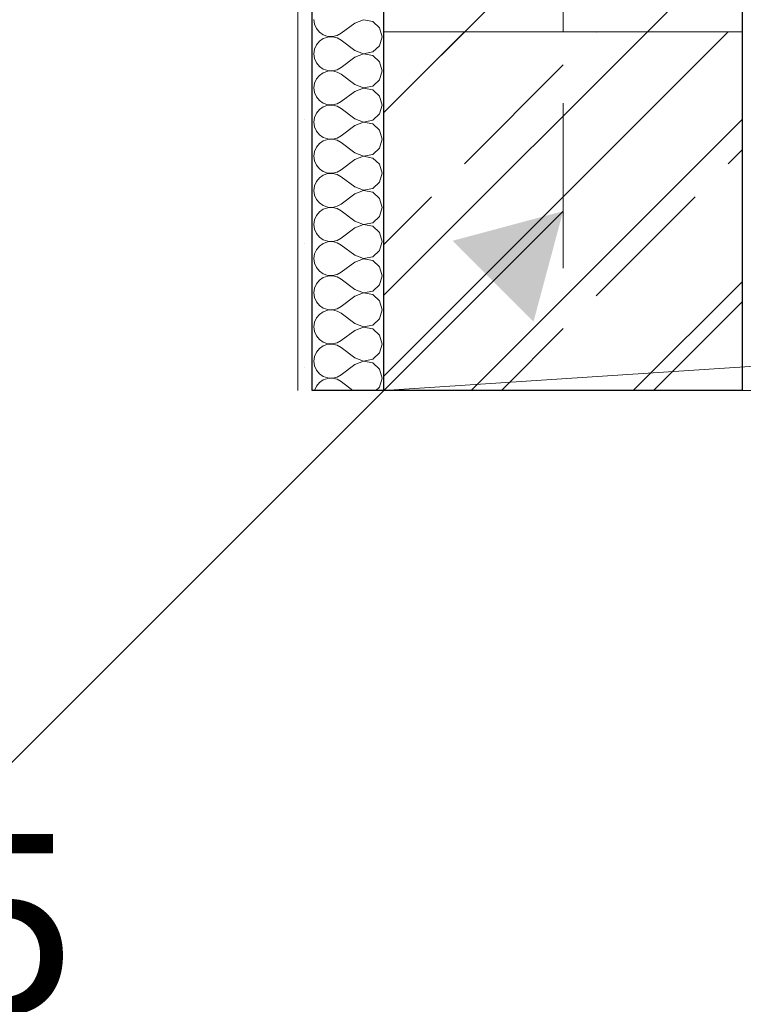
# Model space of a CAD drawing. Header units: millimetres. Extents: x 53458 to 260960, y -123310 to -86797.
# Tile 4 of 256: x 64726 to 65231, y -119306 to -118619. Entities that reach past the tile are written whole.
import ezdxf
from ezdxf.enums import TextEntityAlignment as Align

# ---------------------------------------------------------------- set-up
doc = ezdxf.new("R2010")
doc.units = ezdxf.units.MM
doc.header["$MEASUREMENT"] = 0
doc.linetypes.add('Przerywana podwójnie', pattern=[295, 125, -50, 70, -50])
for name, color, linetype in [('Nowe_A-Balkony', 7, 'Continuous'), ('Nowe_A-Osi', 7, 'Continuous'), ('Nowe_A-Wymiary-Zewnętrzne', 7, 'Continuous'), ('Nowe_A-Ściany-Wewnętrzne', 7, 'Continuous')]:
    doc.layers.add(name, color=color, linetype=linetype)
for name, color, linetype, lineweight in [('Nowe_A-Balkony_Nr_pióra__89', 7, 'Continuous', 13), ('Nowe_A-Konstrukcja_Nr_pióra__1', 7, 'Continuous', 13), ('Nowe_A-Osi_Nr_pióra__20', 1, 'Continuous', 13), ('Nowe_A-Osi_Nr_pióra__6', 5, 'Continuous', 13), ('Nowe_A-Wymiary-Zewnętrzne_Nr_pióra__46', 5, 'Continuous', 15), ('Nowe_A-Ściany-Wewnętrzne_Nr_pióra__174', 7, 'Continuous', 5), ('Nowe_A-Ściany-Wewnętrzne_Nr_pióra__27', 7, 'Continuous', 25), ('Nowe_A-Ściany-Wewnętrzne_Nr_pióra__47', 7, 'Continuous', 15)]:
    doc.layers.add(name, color=color, linetype=linetype, lineweight=lineweight)
for name, color, linetype, lineweight, true_color in [('Nowe_A-Konstrukcja Opis_Nr_pióra__58', 7, 'Continuous', 13, 0xdf0000), ('Nowe_A-Wymiary-Zewnętrzne_Nr_pióra__45', 7, 'Continuous', 15, 0x40a5ff), ('Nowe_A-Wymiary-Zewnętrzne_Nr_pióra__85', 7, 'Continuous', 13, 0x80c2ff)]:
    doc.layers.add(name, color=color, linetype=linetype, lineweight=lineweight, true_color=true_color)
doc.styles.add('STYL_AUTOMATYCZNY_1', font='arial.ttf')
doc.styles.add('STYL_AUTOMATYCZNY_2', font='arial.ttf')
doc.dimstyles.new('STYL_AUTOMATYCZNY__1', dxfattribs={"dimtxt": 125, "dimasz": 47.5, "dimexe": 0.18, "dimexo": 20, "dimgap": 0, "dimtad": 1, "dimtih": 1, "dimtoh": 1, "dimdec": 1, "dimlfac": 0.1, "dimzin": 0, "dimdsep": 46, "dimtxsty": 'STYL_AUTOMATYCZNY_2', "dimblk": 'ARROWHEAD_11', "dimblk1": 'ARROWHEAD_11', "dimblk2": 'ARROWHEAD_11', "dimcen": 0.09, "dimclrd": 256, "dimclre": 256, "dimclrt": 5, "dimadec": 1, "dimazin": 0, "dimtfac": 1, "dimtdec": 4, "dimtmove": 0, "dimatfit": 3, "dimfxl": 0, "dimtolj": 1, "dimtzin": 0, "dimarcsym": 0})
doc.dimstyles.new('STYL_AUTOMATYCZNY__2', dxfattribs={"dimtxt": 125, "dimasz": 47.5, "dimexe": 0.18, "dimexo": 20, "dimgap": 0, "dimtad": 1, "dimdec": 1, "dimlfac": 0.1, "dimzin": 0, "dimdsep": 46, "dimtxsty": 'STYL_AUTOMATYCZNY_2', "dimblk": 'ARROWHEAD_11', "dimblk1": 'ARROWHEAD_11', "dimblk2": 'ARROWHEAD_11', "dimcen": 0.09, "dimclrd": 256, "dimclre": 256, "dimclrt": 5, "dimadec": 1, "dimazin": 0, "dimtfac": 1, "dimtdec": 4, "dimtmove": 0, "dimatfit": 3, "dimfxl": 0, "dimtolj": 1, "dimtzin": 0, "dimarcsym": 0})
doc.dimstyles.new('STYL_AUTOMATYCZNY__5', dxfattribs={"dimtxt": 0.18, "dimasz": 76, "dimexe": 0.18, "dimexo": 0.0625, "dimgap": 0, "dimtad": 0, "dimtih": 1, "dimtoh": 1, "dimdec": 4, "dimzin": 0, "dimdsep": 46, "dimcen": 0.09, "dimadec": 0, "dimazin": 0, "dimtfac": 1, "dimtdec": 4, "dimtmove": 0, "dimatfit": 3, "dimldrblk": 'ARROWHEAD_16', "dimfxl": 0, "dimtolj": 1, "dimtzin": 0, "dimarcsym": 0})

# ---------------------------------------------------------------- blocks, each defined once
blk = doc.blocks.new('Strop_1', base_point=(90780.07, -117167.6))
at = {"layer": 'Nowe_A-Balkony_Nr_pióra__89', "color": 7, "linetype": 'Continuous', "lineweight": 13, "flags": 128}
blk.add_lwpolyline([(90780.07, -117167.6), (90780.07, -118877.6), (65230.07, -118877.6), (65230.07, -117167.6)], close=True, dxfattribs=at)
blk = doc.blocks.new('*X244')
at = {"layer": 'Nowe_A-Ściany-Wewnętrzne_Nr_pióra__174', "color": 7, "linetype": 'Continuous', "lineweight": 5}
for p, q in [((64931.26, -118619.05), (64931.72, -118622.3)), ((64931.72, -118622.3), (64933.04, -118625.31)), ((64933.04, -118625.31), (64935.14, -118627.84)), ((64959.83, -118621.43), (64950.31, -118628.57)), ((64965.91, -118619.1), (64959.83, -118621.43)), ((64972.3, -118620.3), (64965.91, -118619.1)), ((64977.1, -118624.69), (64972.3, -118620.3)), ((64978.88, -118630.95), (64977.1, -118624.69)), ((64935.14, -118627.84), (64937.84, -118629.7)), ((64937.84, -118632.21), (64935.14, -118634.07)), ((64937.84, -118629.7), (64940.96, -118630.75)), ((64940.96, -118631.16), (64937.84, -118632.21)), ((64940.96, -118630.75), (64944.24, -118630.9)), ((64944.24, -118631), (64940.96, -118631.16)), ((64944.24, -118630.9), (64947.44, -118630.16)), ((64947.44, -118631.74), (64944.24, -118631)), ((64947.44, -118630.16), (64950.31, -118628.57)), ((64950.31, -118633.33), (64947.44, -118631.74)), ((64977.1, -118637.21), (64978.88, -118630.95)), ((64933.04, -118636.6), (64931.72, -118639.6)), ((64935.14, -118634.07), (64933.04, -118636.6)), ((64959.83, -118640.48), (64950.31, -118633.33)), ((64972.3, -118641.6), (64977.1, -118637.21)), ((64931.72, -118639.6), (64931.26, -118642.86)), ((64931.26, -118642.86), (64931.72, -118646.11)), ((64931.72, -118646.11), (64933.04, -118649.12)), ((64959.83, -118645.24), (64950.31, -118652.38)), ((64959.83, -118640.48), (64965.91, -118642.81)), ((64965.91, -118642.91), (64959.83, -118645.24)), ((64965.91, -118642.81), (64972.3, -118641.6)), ((64972.3, -118644.11), (64965.91, -118642.91)), ((64977.1, -118648.5), (64972.3, -118644.11)), ((64933.04, -118649.12), (64935.14, -118651.64)), ((64935.14, -118651.64), (64937.84, -118653.51)), ((64947.44, -118653.97), (64950.31, -118652.38)), ((64978.88, -118654.76), (64977.1, -118648.5)), ((64935.14, -118657.88), (64933.04, -118660.41)), ((64937.84, -118656.02), (64935.14, -118657.88)), ((64937.84, -118653.51), (64940.96, -118654.55)), ((64940.96, -118654.97), (64937.84, -118656.02)), ((64940.96, -118654.55), (64944.24, -118654.71)), ((64944.24, -118654.81), (64940.96, -118654.97)), ((64944.24, -118654.71), (64947.44, -118653.97)), ((64947.44, -118655.55), (64944.24, -118654.81)), ((64950.31, -118657.14), (64947.44, -118655.55)), ((64959.83, -118664.29), (64950.31, -118657.14)), ((64977.1, -118661.02), (64978.88, -118654.76)), ((64931.72, -118663.41), (64931.26, -118666.67)), ((64931.26, -118666.67), (64931.72, -118669.92)), ((64933.04, -118660.41), (64931.72, -118663.41)), ((64959.83, -118664.29), (64965.91, -118666.62)), ((64965.91, -118666.71), (64959.83, -118669.05)), ((64965.91, -118666.62), (64972.3, -118665.41)), ((64972.3, -118667.92), (64965.91, -118666.71)), ((64972.3, -118665.41), (64977.1, -118661.02)), ((64931.72, -118669.92), (64933.04, -118672.93)), ((64933.04, -118672.93), (64935.14, -118675.45)), ((64959.83, -118669.05), (64950.31, -118676.19)), ((64977.1, -118672.31), (64972.3, -118667.92)), ((64978.88, -118678.57), (64977.1, -118672.31)), ((64935.14, -118675.45), (64937.84, -118677.31)), ((64937.84, -118679.83), (64935.14, -118681.69)), ((64937.84, -118677.31), (64940.96, -118678.36)), ((64940.96, -118678.78), (64937.84, -118679.83)), ((64940.96, -118678.36), (64944.24, -118678.52)), ((64944.24, -118678.62), (64940.96, -118678.78)), ((64944.24, -118678.52), (64947.44, -118677.78)), ((64947.44, -118679.36), (64944.24, -118678.62)), ((64947.44, -118677.78), (64950.31, -118676.19)), ((64950.31, -118680.95), (64947.44, -118679.36)), ((64977.1, -118684.83), (64978.88, -118678.57)), ((64931.72, -118687.22), (64931.26, -118690.48)), ((64933.04, -118684.22), (64931.72, -118687.22)), ((64935.14, -118681.69), (64933.04, -118684.22)), ((64959.83, -118688.1), (64950.31, -118680.95)), ((64972.3, -118689.22), (64977.1, -118684.83)), ((64931.26, -118690.48), (64931.72, -118693.73)), ((64931.72, -118693.73), (64933.04, -118696.73)), ((64959.83, -118692.86), (64950.31, -118700)), ((64959.83, -118688.1), (64965.91, -118690.43)), ((64965.91, -118690.52), (64959.83, -118692.86)), ((64965.91, -118690.43), (64972.3, -118689.22)), ((64972.3, -118691.73), (64965.91, -118690.52)), ((64977.1, -118696.12), (64972.3, -118691.73)), ((64933.04, -118696.73), (64935.14, -118699.26)), ((64935.14, -118699.26), (64937.84, -118701.12)), ((64937.84, -118701.12), (64940.96, -118702.17)), ((64947.44, -118701.59), (64950.31, -118700)), ((64978.88, -118702.38), (64977.1, -118696.12)), ((64933.04, -118708.03), (64931.72, -118711.03)), ((64935.14, -118705.5), (64933.04, -118708.03)), ((64937.84, -118703.64), (64935.14, -118705.5)), ((64940.96, -118702.59), (64937.84, -118703.64)), ((64940.96, -118702.17), (64944.24, -118702.33)), ((64944.24, -118702.43), (64940.96, -118702.59)), ((64944.24, -118702.33), (64947.44, -118701.59)), ((64947.44, -118703.17), (64944.24, -118702.43)), ((64950.31, -118704.76), (64947.44, -118703.17)), ((64959.83, -118711.9), (64950.31, -118704.76)), ((64977.1, -118708.64), (64978.88, -118702.38)), ((64931.72, -118711.03), (64931.26, -118714.29)), ((64931.26, -118714.29), (64931.72, -118717.54)), ((64959.83, -118711.9), (64965.91, -118714.24)), ((64965.91, -118714.33), (64959.83, -118716.67)), ((64965.91, -118714.24), (64972.3, -118713.03)), ((64972.3, -118715.54), (64965.91, -118714.33)), ((64972.3, -118713.03), (64977.1, -118708.64)), ((64931.72, -118717.54), (64933.04, -118720.54)), ((64933.04, -118720.54), (64935.14, -118723.07)), ((64959.83, -118716.67), (64950.31, -118723.81)), ((64977.1, -118719.93), (64972.3, -118715.54)), ((64978.88, -118726.19), (64977.1, -118719.93)), ((64935.14, -118723.07), (64937.84, -118724.93)), ((64937.84, -118727.45), (64935.14, -118729.31)), ((64937.84, -118724.93), (64940.96, -118725.98)), ((64940.96, -118726.4), (64937.84, -118727.45)), ((64940.96, -118725.98), (64944.24, -118726.14)), ((64944.24, -118726.24), (64940.96, -118726.4)), ((64944.24, -118726.14), (64947.44, -118725.4)), ((64947.44, -118726.98), (64944.24, -118726.24)), ((64947.44, -118725.4), (64950.31, -118723.81)), ((64950.31, -118728.57), (64947.44, -118726.98)), ((64959.83, -118735.71), (64950.31, -118728.57)), ((64977.1, -118732.45), (64978.88, -118726.19)), ((64931.72, -118734.84), (64931.26, -118738.1)), ((64933.04, -118731.84), (64931.72, -118734.84)), ((64935.14, -118729.31), (64933.04, -118731.84)), ((64972.3, -118736.84), (64977.1, -118732.45)), ((64931.26, -118738.1), (64931.72, -118741.35)), ((64931.72, -118741.35), (64933.04, -118744.35)), ((64959.83, -118740.48), (64950.31, -118747.62)), ((64959.83, -118735.71), (64965.91, -118738.05)), ((64965.91, -118738.14), (64959.83, -118740.48)), ((64965.91, -118738.05), (64972.3, -118736.84)), ((64972.3, -118739.35), (64965.91, -118738.14)), ((64977.1, -118743.74), (64972.3, -118739.35)), ((64933.04, -118744.35), (64935.14, -118746.88)), ((64935.14, -118746.88), (64937.84, -118748.74)), ((64937.84, -118748.74), (64940.96, -118749.79)), ((64944.24, -118749.95), (64947.44, -118749.21)), ((64947.44, -118749.21), (64950.31, -118747.62)), ((64978.88, -118750), (64977.1, -118743.74)), ((64933.04, -118755.65), (64931.72, -118758.65)), ((64935.14, -118753.12), (64933.04, -118755.65)), ((64937.84, -118751.26), (64935.14, -118753.12)), ((64940.96, -118750.21), (64937.84, -118751.26)), ((64940.96, -118749.79), (64944.24, -118749.95)), ((64944.24, -118750.05), (64940.96, -118750.21)), ((64947.44, -118750.79), (64944.24, -118750.05)), ((64950.31, -118752.38), (64947.44, -118750.79)), ((64959.83, -118759.52), (64950.31, -118752.38)), ((64977.1, -118756.26), (64978.88, -118750)), ((64931.72, -118758.65), (64931.26, -118761.9)), ((64931.26, -118761.9), (64931.72, -118765.16)), ((64959.83, -118759.52), (64965.91, -118761.86)), ((64965.91, -118761.95), (64959.83, -118764.29)), ((64965.91, -118761.86), (64972.3, -118760.65)), ((64972.3, -118763.16), (64965.91, -118761.95)), ((64972.3, -118760.65), (64977.1, -118756.26)), ((64931.72, -118765.16), (64933.04, -118768.16)), ((64933.04, -118768.16), (64935.14, -118770.69)), ((64959.83, -118764.29), (64950.31, -118771.43)), ((64977.1, -118767.55), (64972.3, -118763.16)), ((64978.88, -118773.81), (64977.1, -118767.55)), ((64935.14, -118770.69), (64937.84, -118772.55)), ((64937.84, -118775.07), (64935.14, -118776.93)), ((64937.84, -118772.55), (64940.96, -118773.6)), ((64940.96, -118774.02), (64937.84, -118775.07)), ((64940.96, -118773.6), (64944.24, -118773.76)), ((64944.24, -118773.86), (64940.96, -118774.02)), ((64944.24, -118773.76), (64947.44, -118773.02)), ((64947.44, -118774.6), (64944.24, -118773.86)), ((64947.44, -118773.02), (64950.31, -118771.43)), ((64950.31, -118776.19), (64947.44, -118774.6)), ((64959.83, -118783.33), (64950.31, -118776.19)), ((64977.1, -118780.07), (64978.88, -118773.81)), ((64931.72, -118782.46), (64931.26, -118785.71)), ((64933.04, -118779.46), (64931.72, -118782.46)), ((64935.14, -118776.93), (64933.04, -118779.46)), ((64959.83, -118783.33), (64965.91, -118785.67)), ((64972.3, -118784.46), (64977.1, -118780.07)), ((64931.26, -118785.71), (64931.72, -118788.97)), ((64931.72, -118788.97), (64933.04, -118791.97)), ((64959.83, -118788.1), (64950.31, -118795.24)), ((64965.91, -118785.76), (64959.83, -118788.1)), ((64965.91, -118785.67), (64972.3, -118784.46)), ((64972.3, -118786.97), (64965.91, -118785.76)), ((64977.1, -118791.36), (64972.3, -118786.97)), ((64933.04, -118791.97), (64935.14, -118794.5)), ((64935.14, -118794.5), (64937.84, -118796.36)), ((64937.84, -118796.36), (64940.96, -118797.41)), ((64944.24, -118797.57), (64947.44, -118796.83)), ((64947.44, -118796.83), (64950.31, -118795.24)), ((64978.88, -118797.62), (64977.1, -118791.36)), ((64933.04, -118803.27), (64931.72, -118806.27)), ((64935.14, -118800.74), (64933.04, -118803.27)), ((64937.84, -118798.88), (64935.14, -118800.74)), ((64940.96, -118797.83), (64937.84, -118798.88)), ((64940.96, -118797.41), (64944.24, -118797.57)), ((64944.24, -118797.67), (64940.96, -118797.83)), ((64947.44, -118798.41), (64944.24, -118797.67)), ((64950.31, -118800), (64947.44, -118798.41)), ((64959.83, -118807.14), (64950.31, -118800)), ((64972.3, -118808.27), (64977.1, -118803.88)), ((64977.1, -118803.88), (64978.88, -118797.62)), ((64931.72, -118806.27), (64931.26, -118809.52)), ((64931.26, -118809.52), (64931.72, -118812.78)), ((64959.83, -118807.14), (64965.91, -118809.48)), ((64965.91, -118809.57), (64959.83, -118811.9)), ((64965.91, -118809.48), (64972.3, -118808.27)), ((64972.3, -118810.78), (64965.91, -118809.57)), ((64977.1, -118815.17), (64972.3, -118810.78)), ((64931.72, -118812.78), (64933.04, -118815.78)), ((64933.04, -118815.78), (64935.14, -118818.31)), ((64959.83, -118811.9), (64950.31, -118819.05)), ((64978.88, -118821.43), (64977.1, -118815.17)), ((64935.14, -118824.55), (64933.04, -118827.07)), ((64935.14, -118818.31), (64937.84, -118820.17)), ((64937.84, -118822.69), (64935.14, -118824.55)), ((64937.84, -118820.17), (64940.96, -118821.22)), ((64940.96, -118821.64), (64937.84, -118822.69)), ((64940.96, -118821.22), (64944.24, -118821.38)), ((64944.24, -118821.48), (64940.96, -118821.64)), ((64944.24, -118821.38), (64947.44, -118820.64)), ((64947.44, -118822.22), (64944.24, -118821.48)), ((64947.44, -118820.64), (64950.31, -118819.05)), ((64950.31, -118823.81), (64947.44, -118822.22)), ((64959.83, -118830.95), (64950.31, -118823.81)), ((64977.1, -118827.69), (64978.88, -118821.43)), ((64931.72, -118830.08), (64931.26, -118833.33)), ((64933.04, -118827.07), (64931.72, -118830.08)), ((64959.83, -118830.95), (64965.91, -118833.29)), ((64972.3, -118832.08), (64977.1, -118827.69)), ((64931.26, -118833.33), (64931.72, -118836.59)), ((64931.72, -118836.59), (64933.04, -118839.59)), ((64959.83, -118835.71), (64950.31, -118842.86)), ((64965.91, -118833.38), (64959.83, -118835.71)), ((64965.91, -118833.29), (64972.3, -118832.08)), ((64972.3, -118834.59), (64965.91, -118833.38)), ((64977.1, -118838.98), (64972.3, -118834.59)), ((64933.04, -118839.59), (64935.14, -118842.12)), ((64935.14, -118842.12), (64937.84, -118843.98)), ((64937.84, -118843.98), (64940.96, -118845.03)), ((64940.96, -118845.03), (64944.24, -118845.19)), ((64944.24, -118845.29), (64940.96, -118845.45)), ((64944.24, -118845.19), (64947.44, -118844.45)), ((64947.44, -118846.03), (64944.24, -118845.29)), ((64947.44, -118844.45), (64950.31, -118842.86)), ((64978.88, -118845.24), (64977.1, -118838.98)), ((64977.1, -118851.5), (64978.88, -118845.24)), ((64933.04, -118850.88), (64931.72, -118853.89)), ((64935.14, -118848.36), (64933.04, -118850.88)), ((64937.84, -118846.49), (64935.14, -118848.36)), ((64940.96, -118845.45), (64937.84, -118846.49)), ((64950.31, -118847.62), (64947.44, -118846.03)), ((64959.83, -118854.76), (64950.31, -118847.62)), ((64972.3, -118855.89), (64977.1, -118851.5)), ((64931.72, -118853.89), (64931.26, -118857.14)), ((64931.26, -118857.14), (64931.72, -118860.4)), ((64959.83, -118854.76), (64965.91, -118857.09)), ((64965.91, -118857.19), (64959.83, -118859.52)), ((64965.91, -118857.09), (64972.3, -118855.89)), ((64972.3, -118858.4), (64965.91, -118857.19)), ((64977.1, -118862.79), (64972.3, -118858.4)), ((64931.72, -118860.4), (64933.04, -118863.4)), ((64933.04, -118863.4), (64935.14, -118865.93)), ((64935.14, -118865.93), (64937.84, -118867.79)), ((64959.83, -118859.52), (64950.31, -118866.67)), ((64978.88, -118869.05), (64977.1, -118862.79)), ((64935.14, -118872.16), (64933.04, -118874.69)), ((64937.84, -118870.3), (64935.14, -118872.16)), ((64937.84, -118867.79), (64940.96, -118868.84)), ((64940.96, -118869.25), (64937.84, -118870.3)), ((64940.96, -118868.84), (64944.24, -118869)), ((64944.24, -118869.1), (64940.96, -118869.25)), ((64944.24, -118869), (64947.44, -118868.26)), ((64947.44, -118869.84), (64944.24, -118869.1)), ((64947.44, -118868.26), (64950.31, -118866.67)), ((64950.31, -118871.43), (64947.44, -118869.84)), ((64958.54, -118877.6), (64950.31, -118871.43)), ((64977.1, -118875.31), (64978.88, -118869.05)), ((64933.04, -118874.69), (64931.76, -118877.6)), ((64974.6, -118877.6), (64977.1, -118875.31))]:
    blk.add_line(p, q, dxfattribs=at)
blk = doc.blocks.new('Ściana_46', base_point=(65105.07, -117042.6))
at = {"layer": 'Nowe_A-Ściany-Wewnętrzne', "linetype": 'Continuous', "lineweight": 0, "true_color": 0x000000}
h = blk.add_hatch(dxfattribs=at)
h.set_pattern_fill('Tynk', color=18, style=0, pattern_type=2)
h.set_pattern_definition([(0, (0, 0), (0, 86.60254), [0, -50]), (0, (25, 43.3), (0, 86.60254), [0, -50])])
h.paths.add_polyline_path([(64930.07, -118877.6), (64930.07, -117377.6), (64920.07, -117377.6), (64920.07, -118877.6)])
h = blk.add_hatch(dxfattribs=at)
h.set_pattern_fill('Bloczki_ceramiczne', color=18, style=0, pattern_type=2)
h.set_pattern_definition([(45, (0, 0), (-63.63961, 63.63961), [])])
h.paths.add_polyline_path([(65230.07, -118877.6), (65230.07, -117377.6), (64980.07, -117377.6), (64980.07, -118877.6)])
at = {"layer": 'Nowe_A-Ściany-Wewnętrzne_Nr_pióra__27', "color": 7, "linetype": 'Continuous', "lineweight": 25}
for p, q in [((64930.07, -118877.6), (64930.07, -117377.6)), ((64980.07, -118877.6), (64980.07, -117377.6)), ((65230.07, -118877.6), (65230.07, -117377.6))]:
    blk.add_line(p, q, dxfattribs=at)
at = {"layer": 'Nowe_A-Ściany-Wewnętrzne_Nr_pióra__27', "color": 7, "linetype": 'Continuous', "lineweight": 25, "flags": 128}
for points in [[(64980.07, -118877.6), (64930.07, -118877.6)], [(65230.07, -118877.6), (64980.07, -118877.6)]]:
    blk.add_lwpolyline(points, dxfattribs=at)
at = {"layer": 'Nowe_A-Ściany-Wewnętrzne_Nr_pióra__47', "color": 7, "linetype": 'Continuous', "lineweight": 15, "flags": 128}
for points in [[(64920.07, -117377.6), (64920.07, -118877.6)], [(65280.07, -118877.6), (65230.07, -118877.6)]]:
    blk.add_lwpolyline(points, dxfattribs=at)
at = {"layer": 'Nowe_A-Ściany-Wewnętrzne', "color": 7, "lineweight": 25}
blk.add_blockref('*X244', (0, 0), dxfattribs=at)
blk = doc.blocks.new('Standardowy znacznik osi')
at = {"layer": 'Nowe_A-Osi_Nr_pióra__20', "color": 1, "linetype": 'Przerywana podwójnie', "lineweight": 13}
blk.add_line((23209.82, 0), (24209.82, 0), dxfattribs=at)
at = {"layer": 'Nowe_A-Osi_Nr_pióra__6', "color": 5, "lineweight": 13, "style": 'STYL_AUTOMATYCZNY_1'}
blk.add_attdef('AC_MarkerText_1', text='', height=400, rotation=90, dxfattribs=at).set_placement((-666.43, -91.43), align=Align.TOP_CENTER)
blk = doc.blocks.new('*D617')
at = {"layer": 'Nowe_A-Wymiary-Zewnętrzne_Nr_pióra__45', "linetype": 'Continuous', "lineweight": 15, "true_color": 0x40a5ff}
for points in [[(64757.57, -119360.12), (64758.52, -119364.91), (64761.23, -119368.96), (64765.29, -119371.67), (64770.07, -119372.62), (64774.86, -119371.67), (64778.91, -119368.96), (64781.62, -119364.91), (64782.57, -119360.12), (64781.62, -119355.34), (64778.91, -119351.29), (64774.86, -119348.58), (64770.07, -119347.62), (64765.29, -119348.58), (64761.23, -119351.29), (64758.52, -119355.34)], [(65092.57, -119360.12), (65093.52, -119364.91), (65096.23, -119368.96), (65100.29, -119371.67), (65105.07, -119372.62), (65109.86, -119371.67), (65113.91, -119368.96), (65116.62, -119364.91), (65117.57, -119360.12), (65116.62, -119355.34), (65113.91, -119351.29), (65109.86, -119348.58), (65105.07, -119347.62), (65100.29, -119348.58), (65096.23, -119351.29), (65093.52, -119355.34)]]:
    blk.add_hatch(color=161, dxfattribs=at).paths.add_polyline_path(points)
at = {"layer": 'Nowe_A-Wymiary-Zewnętrzne_Nr_pióra__45', "color": 161, "linetype": 'Continuous', "lineweight": 15, "true_color": 0x40a5ff}
for centre in [(64770.07, -119360.12), (65105.07, -119360.12)]:
    blk.add_circle(centre, 12.5, dxfattribs=at)
at = {"layer": 'Nowe_A-Wymiary-Zewnętrzne_Nr_pióra__85', "color": 151, "linetype": 'Continuous', "lineweight": 13, "true_color": 0x80c2ff}
for p, q in [((64770.07, -119347.62), (64770.07, -119313.25)), ((65105.07, -119347.62), (65105.07, -119313.25)), ((64745.07, -119360.12), (64757.57, -119360.12)), ((64782.57, -119360.12), (65092.57, -119360.12)), ((64770.07, -119407), (64770.07, -119372.62)), ((65105.07, -119407), (65105.07, -119372.62))]:
    blk.add_line(p, q, dxfattribs=at)
at = {"layer": 'Nowe_A-Wymiary-Zewnętrzne_Nr_pióra__46', "color": 5, "lineweight": 15, "insert": (64423.92, -119335.12), "char_height": 125, "attachment_point": 7, "style": 'STYL_AUTOMATYCZNY_2'}
blk.add_mtext('\\A1;{\\pql;\\fArial|b0|i0|c238|p0;\\W1.000000;33,5}', dxfattribs=at)
blk = doc.blocks.new('ARROWHEAD_11')
at = {"color": 0, "linetype": 'Continuous', "lineweight": 0}
blk.add_line((0, 0), (-1, 0), dxfattribs=at)
at = {"color": 0, "linetype": 'Continuous', "lineweight": 0, "const_width": 0.25, "flags": 128}
blk.add_lwpolyline([(-0.125, 0, 1), (0.125, 0, 1)], format="xyb", close=True, dxfattribs=at)
blk = doc.blocks.new('*D618')
at = {"layer": 'Nowe_A-Wymiary-Zewnętrzne_Nr_pióra__45', "linetype": 'Continuous', "lineweight": 15, "true_color": 0x40a5ff}
for points in [[(65092.57, -119360.12), (65093.52, -119364.91), (65096.23, -119368.96), (65100.29, -119371.67), (65105.07, -119372.62), (65109.86, -119371.67), (65113.91, -119368.96), (65116.62, -119364.91), (65117.57, -119360.12), (65116.62, -119355.34), (65113.91, -119351.29), (65109.86, -119348.58), (65105.07, -119347.62), (65100.29, -119348.58), (65096.23, -119351.29), (65093.52, -119355.34)], [(70492.57, -119360.12), (70493.52, -119364.91), (70496.23, -119368.96), (70500.29, -119371.67), (70505.07, -119372.62), (70509.86, -119371.67), (70513.91, -119368.96), (70516.62, -119364.91), (70517.57, -119360.12), (70516.62, -119355.34), (70513.91, -119351.29), (70509.86, -119348.58), (70505.07, -119347.62), (70500.29, -119348.58), (70496.23, -119351.29), (70493.52, -119355.34)]]:
    blk.add_hatch(color=161, dxfattribs=at).paths.add_polyline_path(points)
at = {"layer": 'Nowe_A-Wymiary-Zewnętrzne_Nr_pióra__45', "color": 161, "linetype": 'Continuous', "lineweight": 15, "true_color": 0x40a5ff}
for centre in [(65105.07, -119360.12), (70505.07, -119360.12)]:
    blk.add_circle(centre, 12.5, dxfattribs=at)
at = {"layer": 'Nowe_A-Wymiary-Zewnętrzne_Nr_pióra__85', "color": 151, "linetype": 'Continuous', "lineweight": 13, "true_color": 0x80c2ff}
for p, q in [((65105.07, -119347.62), (65105.07, -119313.25)), ((70505.07, -119347.62), (70505.07, -119313.25)), ((65117.57, -119360.12), (70492.57, -119360.12)), ((65105.07, -119407), (65105.07, -119372.62)), ((70505.07, -119407), (70505.07, -119372.62))]:
    blk.add_line(p, q, dxfattribs=at)
at = {"layer": 'Nowe_A-Wymiary-Zewnętrzne_Nr_pióra__46', "color": 5, "lineweight": 15, "insert": (67590.58, -119335.12), "char_height": 125, "attachment_point": 7, "style": 'STYL_AUTOMATYCZNY_2'}
blk.add_mtext('\\A1;{\\pql;\\fArial|b0|i0|c238|p0;\\W1.000000;540,0}', dxfattribs=at)
blk = doc.blocks.new('*D625')
at = {"layer": 'Nowe_A-Wymiary-Zewnętrzne_Nr_pióra__45', "linetype": 'Continuous', "lineweight": 15, "true_color": 0x40a5ff}
for points in [[(64757.57, -119576.11), (64758.52, -119580.89), (64761.23, -119584.95), (64765.29, -119587.66), (64770.07, -119588.61), (64774.86, -119587.66), (64778.91, -119584.95), (64781.62, -119580.89), (64782.57, -119576.11), (64781.62, -119571.32), (64778.91, -119567.27), (64774.86, -119564.56), (64770.07, -119563.61), (64765.29, -119564.56), (64761.23, -119567.27), (64758.52, -119571.32)], [(65227.57, -119576.11), (65228.52, -119580.89), (65231.23, -119584.95), (65235.29, -119587.66), (65240.07, -119588.61), (65244.86, -119587.66), (65248.91, -119584.95), (65251.62, -119580.89), (65252.57, -119576.11), (65251.62, -119571.32), (65248.91, -119567.27), (65244.86, -119564.56), (65240.07, -119563.61), (65235.29, -119564.56), (65231.23, -119567.27), (65228.52, -119571.32)]]:
    blk.add_hatch(color=161, dxfattribs=at).paths.add_polyline_path(points)
at = {"layer": 'Nowe_A-Wymiary-Zewnętrzne_Nr_pióra__45', "color": 161, "linetype": 'Continuous', "lineweight": 15, "true_color": 0x40a5ff}
for centre in [(64770.07, -119576.11), (65240.07, -119576.11)]:
    blk.add_circle(centre, 12.5, dxfattribs=at)
at = {"layer": 'Nowe_A-Wymiary-Zewnętrzne_Nr_pióra__85', "color": 151, "linetype": 'Continuous', "lineweight": 13, "true_color": 0x80c2ff}
for p, q in [((64770.07, -119563.61), (64770.07, -119529.23)), ((65240.07, -119563.61), (65240.07, -119529.23)), ((64745.07, -119576.11), (64757.57, -119576.11)), ((64782.57, -119576.11), (65227.57, -119576.11)), ((64770.07, -119622.98), (64770.07, -119588.61)), ((65240.07, -119622.98), (65240.07, -119588.61))]:
    blk.add_line(p, q, dxfattribs=at)
at = {"layer": 'Nowe_A-Wymiary-Zewnętrzne_Nr_pióra__46', "color": 5, "lineweight": 15, "insert": (64838.25, -119551.11), "char_height": 125, "attachment_point": 7, "style": 'STYL_AUTOMATYCZNY_2'}
blk.add_mtext('\\A1;{\\pql;\\fArial|b0|i0|c238|p0;\\W1.000000;47,0}', dxfattribs=at)
blk = doc.blocks.new('*D626')
at = {"layer": 'Nowe_A-Wymiary-Zewnętrzne_Nr_pióra__45', "linetype": 'Continuous', "lineweight": 15, "true_color": 0x40a5ff}
for points in [[(65227.57, -119576.11), (65228.52, -119580.89), (65231.23, -119584.95), (65235.29, -119587.66), (65240.07, -119588.61), (65244.86, -119587.66), (65248.91, -119584.95), (65251.62, -119580.89), (65252.57, -119576.11), (65251.62, -119571.32), (65248.91, -119567.27), (65244.86, -119564.56), (65240.07, -119563.61), (65235.29, -119564.56), (65231.23, -119567.27), (65228.52, -119571.32)], [(71857.57, -119576.11), (71858.52, -119580.89), (71861.23, -119584.95), (71865.29, -119587.66), (71870.07, -119588.61), (71874.86, -119587.66), (71878.91, -119584.95), (71881.62, -119580.89), (71882.57, -119576.11), (71881.62, -119571.32), (71878.91, -119567.27), (71874.86, -119564.56), (71870.07, -119563.61), (71865.29, -119564.56), (71861.23, -119567.27), (71858.52, -119571.32)]]:
    blk.add_hatch(color=161, dxfattribs=at).paths.add_polyline_path(points)
at = {"layer": 'Nowe_A-Wymiary-Zewnętrzne_Nr_pióra__45', "color": 161, "linetype": 'Continuous', "lineweight": 15, "true_color": 0x40a5ff}
for centre in [(65240.07, -119576.11), (71870.07, -119576.11)]:
    blk.add_circle(centre, 12.5, dxfattribs=at)
at = {"layer": 'Nowe_A-Wymiary-Zewnętrzne_Nr_pióra__85', "color": 151, "linetype": 'Continuous', "lineweight": 13, "true_color": 0x80c2ff}
for p, q in [((65240.07, -119563.61), (65240.07, -119529.23)), ((71870.07, -119563.61), (71870.07, -119529.23)), ((65252.57, -119576.11), (71857.57, -119576.11)), ((65240.07, -119622.98), (65240.07, -119588.61)), ((71870.07, -119622.98), (71870.07, -119588.61))]:
    blk.add_line(p, q, dxfattribs=at)
at = {"layer": 'Nowe_A-Wymiary-Zewnętrzne_Nr_pióra__46', "color": 5, "lineweight": 15, "char_height": 125, "attachment_point": 7, "style": 'STYL_AUTOMATYCZNY_2'}
for s, insert in [('\\A1;{\\pql;\\fArial|b0|i0|c238|p0;\\W1.000000;663,0}', (68173.75, -119551.11)), ('\\A1;{\\pql;\\fArial|b0|i0|c238|p0;\\W1.000000;27,0}', (71523.92, -119551.11))]:
    blk.add_mtext(s, dxfattribs=dict(at, insert=insert))
blk = doc.blocks.new('*D634')
at = {"layer": 'Nowe_A-Wymiary-Zewnętrzne_Nr_pióra__45', "linetype": 'Continuous', "lineweight": 15, "true_color": 0x40a5ff}
for points in [[(64757.57, -120008.08), (64758.52, -120012.86), (64761.23, -120016.91), (64765.29, -120019.62), (64770.07, -120020.58), (64774.86, -120019.62), (64778.91, -120016.91), (64781.62, -120012.86), (64782.57, -120008.08), (64781.62, -120003.29), (64778.91, -119999.24), (64774.86, -119996.53), (64770.07, -119995.58), (64765.29, -119996.53), (64761.23, -119999.24), (64758.52, -120003.29)], [(91227.57, -120008.08), (91228.52, -120012.86), (91231.23, -120016.91), (91235.29, -120019.62), (91240.07, -120020.58), (91244.86, -120019.62), (91248.91, -120016.91), (91251.62, -120012.86), (91252.57, -120008.08), (91251.62, -120003.29), (91248.91, -119999.24), (91244.86, -119996.53), (91240.07, -119995.58), (91235.29, -119996.53), (91231.23, -119999.24), (91228.52, -120003.29)]]:
    blk.add_hatch(color=161, dxfattribs=at).paths.add_polyline_path(points)
at = {"layer": 'Nowe_A-Wymiary-Zewnętrzne_Nr_pióra__45', "color": 161, "linetype": 'Continuous', "lineweight": 15, "true_color": 0x40a5ff}
for centre in [(64770.07, -120008.08), (91240.07, -120008.08)]:
    blk.add_circle(centre, 12.5, dxfattribs=at)
at = {"layer": 'Nowe_A-Wymiary-Zewnętrzne_Nr_pióra__85', "color": 151, "linetype": 'Continuous', "lineweight": 13, "true_color": 0x80c2ff}
for p, q in [((64770.07, -119995.58), (64770.07, -119961.2)), ((91240.07, -119995.58), (91240.07, -119961.2)), ((64745.07, -120008.08), (64757.57, -120008.08)), ((64782.57, -120008.08), (91227.57, -120008.08)), ((91252.57, -120008.08), (91265.07, -120008.08)), ((64770.07, -120054.95), (64770.07, -120020.58)), ((91240.07, -120054.95), (91240.07, -120020.58))]:
    blk.add_line(p, q, dxfattribs=at)
at = {"layer": 'Nowe_A-Wymiary-Zewnętrzne_Nr_pióra__46', "color": 5, "lineweight": 15, "insert": (77719.09, -119983.08), "char_height": 125, "attachment_point": 7, "style": 'STYL_AUTOMATYCZNY_2'}
blk.add_mtext('\\A1;{\\pql;\\fArial|b0|i0|c238|p0;\\W1.000000;2\xa0647,0}', dxfattribs=at)
blk = doc.blocks.new('*D635')
at = {"layer": 'Nowe_A-Wymiary-Zewnętrzne_Nr_pióra__45', "linetype": 'Continuous', "lineweight": 15, "true_color": 0x40a5ff}
for points in [[(64757.57, -119792.09), (64758.52, -119796.88), (64761.23, -119800.93), (64765.29, -119803.64), (64770.07, -119804.59), (64774.86, -119803.64), (64778.91, -119800.93), (64781.62, -119796.88), (64782.57, -119792.09), (64781.62, -119787.31), (64778.91, -119783.25), (64774.86, -119780.54), (64770.07, -119779.59), (64765.29, -119780.54), (64761.23, -119783.25), (64758.52, -119787.31)], [(64907.57, -119792.09), (64908.52, -119796.88), (64911.23, -119800.93), (64915.29, -119803.64), (64920.07, -119804.59), (64924.86, -119803.64), (64928.91, -119800.93), (64931.62, -119796.88), (64932.57, -119792.09), (64931.62, -119787.31), (64928.91, -119783.25), (64924.86, -119780.54), (64920.07, -119779.59), (64915.29, -119780.54), (64911.23, -119783.25), (64908.52, -119787.31)]]:
    blk.add_hatch(color=161, dxfattribs=at).paths.add_polyline_path(points)
at = {"layer": 'Nowe_A-Wymiary-Zewnętrzne_Nr_pióra__45', "color": 161, "linetype": 'Continuous', "lineweight": 15, "true_color": 0x40a5ff}
for centre in [(64770.07, -119792.09), (64920.07, -119792.09)]:
    blk.add_circle(centre, 12.5, dxfattribs=at)
at = {"layer": 'Nowe_A-Wymiary-Zewnętrzne_Nr_pióra__85', "color": 151, "linetype": 'Continuous', "lineweight": 13, "true_color": 0x80c2ff}
for p, q in [((64770.07, -119779.59), (64770.07, -119745.22)), ((64920.07, -119779.59), (64920.07, -119745.22)), ((64745.07, -119792.09), (64757.57, -119792.09)), ((64782.57, -119792.09), (64907.57, -119792.09)), ((64770.07, -119838.97), (64770.07, -119804.59)), ((64920.07, -119838.97), (64920.07, -119804.59))]:
    blk.add_line(p, q, dxfattribs=at)
at = {"layer": 'Nowe_A-Wymiary-Zewnętrzne_Nr_pióra__46', "color": 5, "lineweight": 15, "insert": (64423.92, -119767.09), "char_height": 125, "attachment_point": 7, "style": 'STYL_AUTOMATYCZNY_2'}
blk.add_mtext('\\A1;{\\pql;\\fArial|b0|i0|c238|p0;\\W1.000000;15,0}', dxfattribs=at)
blk = doc.blocks.new('*D636')
at = {"layer": 'Nowe_A-Wymiary-Zewnętrzne_Nr_pióra__45', "linetype": 'Continuous', "lineweight": 15, "true_color": 0x40a5ff}
for points in [[(64907.57, -119792.09), (64908.52, -119796.88), (64911.23, -119800.93), (64915.29, -119803.64), (64920.07, -119804.59), (64924.86, -119803.64), (64928.91, -119800.93), (64931.62, -119796.88), (64932.57, -119792.09), (64931.62, -119787.31), (64928.91, -119783.25), (64924.86, -119780.54), (64920.07, -119779.59), (64915.29, -119780.54), (64911.23, -119783.25), (64908.52, -119787.31)], [(65277.57, -119792.09), (65278.52, -119796.88), (65281.23, -119800.93), (65285.29, -119803.64), (65290.07, -119804.59), (65294.86, -119803.64), (65298.91, -119800.93), (65301.62, -119796.88), (65302.57, -119792.09), (65301.62, -119787.31), (65298.91, -119783.25), (65294.86, -119780.54), (65290.07, -119779.59), (65285.29, -119780.54), (65281.23, -119783.25), (65278.52, -119787.31)]]:
    blk.add_hatch(color=161, dxfattribs=at).paths.add_polyline_path(points)
at = {"layer": 'Nowe_A-Wymiary-Zewnętrzne_Nr_pióra__45', "color": 161, "linetype": 'Continuous', "lineweight": 15, "true_color": 0x40a5ff}
for centre in [(64920.07, -119792.09), (65290.07, -119792.09)]:
    blk.add_circle(centre, 12.5, dxfattribs=at)
at = {"layer": 'Nowe_A-Wymiary-Zewnętrzne_Nr_pióra__85', "color": 151, "linetype": 'Continuous', "lineweight": 13, "true_color": 0x80c2ff}
for p, q in [((64920.07, -119779.59), (64920.07, -119745.22)), ((65290.07, -119779.59), (65290.07, -119745.22)), ((64932.57, -119792.09), (65277.57, -119792.09)), ((64920.07, -119838.97), (64920.07, -119804.59)), ((65290.07, -119838.97), (65290.07, -119804.59))]:
    blk.add_line(p, q, dxfattribs=at)
at = {"layer": 'Nowe_A-Wymiary-Zewnętrzne_Nr_pióra__46', "color": 5, "lineweight": 15, "insert": (64938.25, -119767.09), "char_height": 125, "attachment_point": 7, "style": 'STYL_AUTOMATYCZNY_2'}
blk.add_mtext('\\A1;{\\pql;\\fArial|b0|i0|c238|p0;\\W1.000000;37,0}', dxfattribs=at)
blk = doc.blocks.new('*D662')
at = {"layer": 'Nowe_A-Wymiary-Zewnętrzne_Nr_pióra__45', "linetype": 'Continuous', "lineweight": 15, "true_color": 0x40a5ff}
for points in [[(62846.04, -117377.6), (62846.99, -117382.38), (62849.7, -117386.44), (62853.76, -117389.15), (62858.54, -117390.1), (62863.32, -117389.15), (62867.38, -117386.44), (62870.09, -117382.38), (62871.04, -117377.6), (62870.09, -117372.81), (62867.38, -117368.76), (62863.32, -117366.05), (62858.54, -117365.1), (62853.76, -117366.05), (62849.7, -117368.76), (62846.99, -117372.81)], [(62846.04, -118877.6), (62846.99, -118882.38), (62849.7, -118886.44), (62853.76, -118889.15), (62858.54, -118890.1), (62863.32, -118889.15), (62867.38, -118886.44), (62870.09, -118882.38), (62871.04, -118877.6), (62870.09, -118872.81), (62867.38, -118868.76), (62863.32, -118866.05), (62858.54, -118865.1), (62853.76, -118866.05), (62849.7, -118868.76), (62846.99, -118872.81)]]:
    blk.add_hatch(color=161, dxfattribs=at).paths.add_polyline_path(points)
at = {"layer": 'Nowe_A-Wymiary-Zewnętrzne_Nr_pióra__45', "color": 161, "linetype": 'Continuous', "lineweight": 15, "true_color": 0x40a5ff}
for centre in [(62858.54, -117377.6), (62858.54, -118877.6)]:
    blk.add_circle(centre, 12.5, dxfattribs=at)
at = {"layer": 'Nowe_A-Wymiary-Zewnętrzne_Nr_pióra__85', "color": 151, "linetype": 'Continuous', "lineweight": 13, "true_color": 0x80c2ff}
for p, q in [((62846.04, -117377.6), (62811.66, -117377.6)), ((62905.41, -117377.6), (62871.04, -117377.6)), ((62858.54, -118865.1), (62858.54, -117390.1)), ((62846.04, -118877.6), (62811.66, -118877.6)), ((62905.41, -118877.6), (62871.04, -118877.6)), ((62858.54, -118902.6), (62858.54, -118890.1))]:
    blk.add_line(p, q, dxfattribs=at)
at = {"layer": 'Nowe_A-Wymiary-Zewnętrzne_Nr_pióra__46', "color": 5, "lineweight": 15, "insert": (62833.54, -118342.09), "char_height": 125, "attachment_point": 7, "rotation": 90, "style": 'STYL_AUTOMATYCZNY_2'}
blk.add_mtext('\\A1;{\\pql;\\fArial|b0|i0|c238|p0;\\W1.000000;150,0}', dxfattribs=at)
blk = doc.blocks.new('*D689')
at = {"layer": 'Nowe_A-Wymiary-Zewnętrzne_Nr_pióra__45', "linetype": 'Continuous', "lineweight": 15, "true_color": 0x40a5ff}
for points in [[(93236.49, -117377.6), (93237.44, -117382.38), (93240.15, -117386.44), (93244.21, -117389.15), (93248.99, -117390.1), (93253.78, -117389.15), (93257.83, -117386.44), (93260.54, -117382.38), (93261.49, -117377.6), (93260.54, -117372.81), (93257.83, -117368.76), (93253.78, -117366.05), (93248.99, -117365.1), (93244.21, -117366.05), (93240.15, -117368.76), (93237.44, -117372.81)], [(93236.49, -118877.6), (93237.44, -118882.38), (93240.15, -118886.44), (93244.21, -118889.15), (93248.99, -118890.1), (93253.78, -118889.15), (93257.83, -118886.44), (93260.54, -118882.38), (93261.49, -118877.6), (93260.54, -118872.81), (93257.83, -118868.76), (93253.78, -118866.05), (93248.99, -118865.1), (93244.21, -118866.05), (93240.15, -118868.76), (93237.44, -118872.81)]]:
    blk.add_hatch(color=161, dxfattribs=at).paths.add_polyline_path(points)
at = {"layer": 'Nowe_A-Wymiary-Zewnętrzne_Nr_pióra__45', "color": 161, "linetype": 'Continuous', "lineweight": 15, "true_color": 0x40a5ff}
for centre in [(93248.99, -117377.6), (93248.99, -118877.6)]:
    blk.add_circle(centre, 12.5, dxfattribs=at)
at = {"layer": 'Nowe_A-Wymiary-Zewnętrzne_Nr_pióra__85', "color": 151, "linetype": 'Continuous', "lineweight": 13, "true_color": 0x80c2ff}
for p, q in [((93236.49, -117377.6), (93202.12, -117377.6)), ((93295.87, -117377.6), (93261.49, -117377.6)), ((93248.99, -118865.1), (93248.99, -117390.1)), ((93236.49, -118877.6), (93202.12, -118877.6)), ((93295.87, -118877.6), (93261.49, -118877.6)), ((93248.99, -118902.6), (93248.99, -118890.1))]:
    blk.add_line(p, q, dxfattribs=at)
at = {"layer": 'Nowe_A-Wymiary-Zewnętrzne_Nr_pióra__46', "color": 5, "lineweight": 15, "insert": (93223.99, -118342.09), "char_height": 125, "attachment_point": 7, "rotation": 90, "style": 'STYL_AUTOMATYCZNY_2'}
blk.add_mtext('\\A1;{\\pql;\\fArial|b0|i0|c238|p0;\\W1.000000;150,0}', dxfattribs=at)
blk = doc.blocks.new('ARROWHEAD_16')
at = {"linetype": 'Continuous', "lineweight": 0}
blk.add_hatch(color=0, dxfattribs=at).paths.add_polyline_path([(-0.9093, 0.525), (0, 0), (-0.9093, -0.525)])
at = {"color": 0, "linetype": 'Continuous', "lineweight": 0}
blk.add_line((0, 0), (-1, 0), dxfattribs=at)

msp = doc.modelspace()

# ---------------------------------------------------------------- hatches: boundary and pattern name
at = {"layer": 'Nowe_A-Konstrukcja_Nr_pióra__1', "linetype": 'Continuous', "lineweight": 13}
h = msp.add_hatch(dxfattribs=at)
h.set_pattern_fill('Beton_zbrojony', style=0, pattern_type=2)
h.set_pattern_definition([(45, (0, 0), (-91.92388, 91.92388), []), (45, (-45.96, 45.96), (-91.92388, 91.92388), [97.5, -32.5])])
h.paths.add_polyline_path([(65230.07, -118627.6), (64980.07, -118627.6), (64980.07, -118877.6), (65230.07, -118877.6)])

# ---------------------------------------------------------------- linework, layer by layer
at = {"layer": 'Nowe_A-Konstrukcja Opis_Nr_pióra__58', "color": 12, "linetype": 'Continuous', "lineweight": 13, "true_color": 0xdf0000}
msp.add_lwpolyline([(64980.07, -118877.6), (91030.07, -117167.6)], dxfattribs=at)
at = {"layer": 'Nowe_A-Konstrukcja_Nr_pióra__1', "color": 7, "linetype": 'Continuous', "lineweight": 13, "flags": 128}
msp.add_lwpolyline([(65230.07, -118627.6), (64980.07, -118627.6), (64980.07, -118877.6), (65230.07, -118877.6)], close=True, dxfattribs=at)

# ---------------------------------------------------------------- block references
at = {"layer": 'Nowe_A-Balkony', "color": 7, "linetype": 'Continuous', "lineweight": 13}
msp.add_blockref('Strop_1', (90780.07, -117167.6), dxfattribs=at)
at = {"layer": 'Nowe_A-Osi', "color": 8, "linetype": 'Continuous', "lineweight": 13, "xscale": -1, "zscale": 1000, "rotation": 90}
msp.add_blockref('Standardowy znacznik osi', (65105.07, -94582.48), dxfattribs=at)
at = {"layer": 'Nowe_A-Ściany-Wewnętrzne', "color": 7, "lineweight": 25}
msp.add_blockref('Ściana_46', (65105.07, -117042.6), dxfattribs=at)

# ---------------------------------------------------------------- dimensions: what is measured, and where the dimension line sits
at = {"layer": 'Nowe_A-Wymiary-Zewnętrzne', "color": 151, "linetype": 'Continuous', "lineweight": 13, "true_color": 0x80c2ff}
for base, p1, p2, picture, middle in [((65105.07, -119360.12), (64770.07, -98707.6), (65105.07, -99042.6), '*D617', (64585.74, -119272.62)), ((64920.07, -119792.09), (64770.07, -98707.6), (64920.07, -118127.6), '*D635', (64585.74, -119704.59)), ((65240.07, -119576.11), (64770.07, -98707.6), (65240.07, -108042.6), '*D625', (65000.07, -119488.61)), ((91240.07, -120008.08), (64770.07, -98707.6), (91240.07, -98707.6), '*D634', (78000.21, -119920.58)), ((70505.07, -119360.12), (65105.07, -99042.6), (70505.07, -107442.6), '*D618', (67799.96, -119272.62)), ((71870.07, -119576.11), (65240.07, -108042.6), (71870.07, -105622.6), '*D626', (68383.14, -119488.61)), ((65290.07, -119792.09), (64920.07, -118127.6), (65290.07, -118127.6), '*D636', (65100.07, -119704.59))]:
    dim = msp.add_linear_dim(base=base, p1=p1, p2=p2, dimstyle='STYL_AUTOMATYCZNY__1', dxfattribs=at)
    dim.commit()
    dim.dimension.update_dxf_attribs({"geometry": picture, "text_midpoint": middle, "dimtype": 160})
for base, picture, middle in [((62858.54, -117377.6), '*D662', (62771.04, -118132.71)), ((93248.99, -117377.6), '*D689', (93161.49, -118132.71))]:
    dim = msp.add_linear_dim(base=base, p1=(64920.07, -118877.6), p2=(64770.07, -117377.6), angle=90, dimstyle='STYL_AUTOMATYCZNY__2', dxfattribs=at)
    dim.commit()
    dim.dimension.update_dxf_attribs({"geometry": picture, "text_midpoint": middle, "dimtype": 160, "text_rotation": 90})

# ---------------------------------------------------------------- leaders
at = {"layer": 'Nowe_A-Konstrukcja Opis_Nr_pióra__58', "color": 12, "linetype": 'Continuous', "lineweight": 13, "true_color": 0xdf0000, "annotation_type": 0, "has_hookline": 1, "hookline_direction": 1, "text_width": 573.62, "horizontal_direction": (1, -1e-06, 0)}
msp.add_leader([(65105.07, -118752.6), (64710.87, -119146.8), (64553.09, -119146.8)], dimstyle='STYL_AUTOMATYCZNY__5', dxfattribs=at)

doc.saveas('drawing.dxf')
